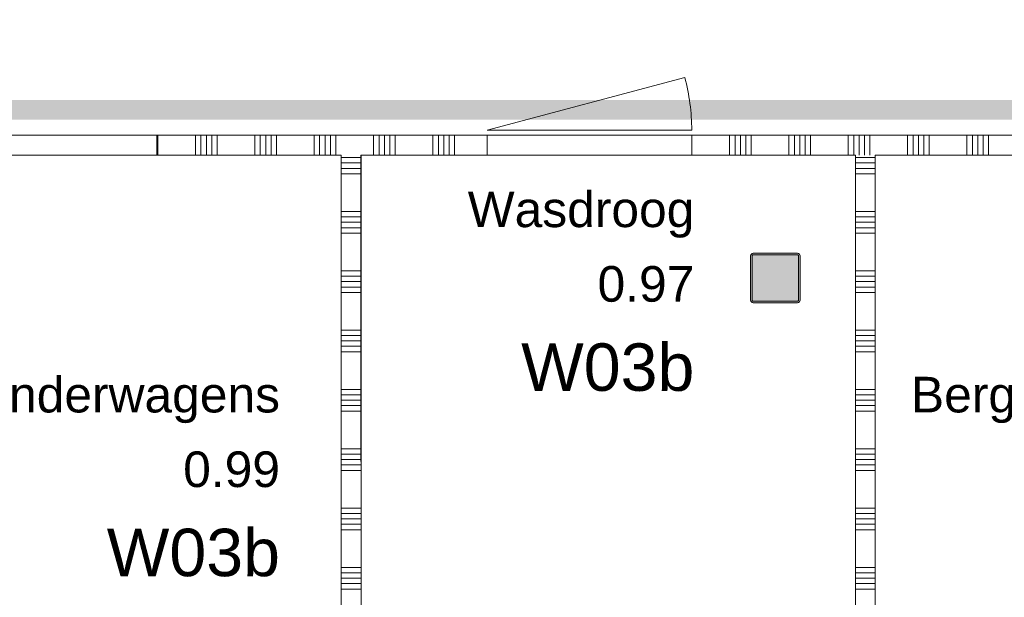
# Model space of a CAD drawing. Header units: millimetres. Extents: x -850 to 154668, y -80411 to 71019.
# Tile 156 of 236: x 37700 to 42678, y 39858 to 42779. Entities that reach past the tile are written whole.
import ezdxf
from ezdxf.enums import TextEntityAlignment as Align

# ---------------------------------------------------------------- set-up
doc = ezdxf.new("R2010")
doc.units = ezdxf.units.MM
doc.header["$MEASUREMENT"] = 0
doc.linetypes.add('B0702', pattern=[117.37, 78.119999, -39.250001])
for name, color, linetype in [('New_22 NC Binnenwanden', 7, 'Continuous'), ('New_22 NC Binnenwanden Deuren', 7, 'Continuous'), ('New_22 NC Binnenwanden Doorsnede-arcering', 7, 'Continuous'), ('New_Info Wandafwerking aanduiding', 7, 'Continuous'), ('New_Info Wandafwerking aanduiding Doorsnede-arcering', 7, 'Continuous'), ('New_Z Ruimtefuncties', 7, 'Continuous'), ('New_Z Ruimtefuncties Zone omranding', 7, 'Continuous'), ('New_Z Ruimtefuncties Zone tekst', 7, 'Continuous'), ('S-COLS-____-OTLN.RVT S', 7, 'Continuous'), ('S-COLS-____-OTLN.RVT S 2D arcering', 7, 'Continuous')]:
    doc.layers.add(name, color=color, linetype=linetype)
doc.styles.add('GENERATED_STYLE_1', font='arial.ttf')
doc.styles.add('GENERATED_STYLE_2', font='arial.ttf')

# ---------------------------------------------------------------- blocks, each defined once
blk = doc.blocks.new('Column 58[58]_1', base_point=(0.5, 3))
at = {"layer": 'S-COLS-____-OTLN.RVT S 2D arcering', "linetype": 'Continuous', "lineweight": 0, "true_color": 0x778488}
h = blk.add_hatch(color=8, dxfattribs=at)
h.paths.add_polyline_path([(41395.5, 41360.9), (41396.5, 41355.9), (41399.3, 41351.7), (41403.5, 41348.9), (41408.5, 41347.9), (41632.5, 41347.9), (41637.5, 41348.9), (41641.7, 41351.7), (41644.5, 41355.9), (41645.5, 41360.9), (41645.5, 41584.9), (41644.5, 41589.9), (41641.7, 41594.1), (41637.5, 41596.9), (41632.5, 41597.9), (41408.5, 41597.9), (41403.5, 41596.9), (41399.3, 41594.1), (41396.5, 41589.9), (41395.5, 41584.9)])
h.paths.add_polyline_path([(41632.5, 41355.9), (41408.5, 41355.9), (41406.6, 41356.3), (41405, 41357.4), (41403.9, 41359), (41403.5, 41360.9), (41403.5, 41584.9), (41403.9, 41586.8), (41405, 41588.4), (41406.6, 41589.5), (41408.5, 41589.9), (41632.5, 41589.9), (41634.4, 41589.5), (41636.1, 41588.4), (41637.1, 41586.8), (41637.5, 41584.9), (41637.5, 41360.9), (41637.1, 41359), (41636.1, 41357.4), (41634.4, 41356.3)], flags=0)
blk.add_hatch(color=8, dxfattribs=at).paths.add_polyline_path([(41632.5, 41589.9), (41408.5, 41589.9), (41406.6, 41589.5), (41405, 41588.4), (41403.9, 41586.8), (41403.5, 41584.9), (41403.5, 41360.9), (41403.9, 41359), (41405, 41357.4), (41406.6, 41356.3), (41408.5, 41355.9), (41632.5, 41355.9), (41634.4, 41356.3), (41636.1, 41357.4), (41637.1, 41359), (41637.5, 41360.9), (41637.5, 41584.9), (41637.1, 41586.8), (41636.1, 41588.4), (41634.4, 41589.5)])
at = {"layer": 'S-COLS-____-OTLN.RVT S', "color": 1, "linetype": 'Continuous', "lineweight": 0}
for p, q in [((41396.5, 41589.9), (41395.5, 41584.9)), ((41395.5, 41584.9), (41395.5, 41360.9)), ((41399.3, 41594.1), (41396.5, 41589.9)), ((41403.5, 41596.9), (41399.3, 41594.1)), ((41408.5, 41597.9), (41403.5, 41596.9)), ((41403.5, 41584.9), (41403.9, 41586.8)), ((41403.5, 41360.9), (41403.5, 41584.9)), ((41403.9, 41586.8), (41405, 41588.4)), ((41405, 41588.4), (41406.6, 41589.5)), ((41406.6, 41589.5), (41408.5, 41589.9)), ((41632.5, 41597.9), (41408.5, 41597.9)), ((41408.5, 41589.9), (41632.5, 41589.9)), ((41637.5, 41596.9), (41632.5, 41597.9)), ((41632.5, 41589.9), (41634.4, 41589.5)), ((41634.4, 41589.5), (41636.1, 41588.4)), ((41636.1, 41588.4), (41637.1, 41586.8)), ((41637.1, 41586.8), (41637.5, 41584.9)), ((41641.7, 41594.1), (41637.5, 41596.9)), ((41637.5, 41584.9), (41637.5, 41360.9)), ((41644.5, 41589.9), (41641.7, 41594.1)), ((41645.5, 41584.9), (41644.5, 41589.9)), ((41645.5, 41360.9), (41645.5, 41584.9)), ((41395.5, 41360.9), (41396.5, 41355.9)), ((41396.5, 41355.9), (41399.3, 41351.7)), ((41399.3, 41351.7), (41403.5, 41348.9)), ((41403.9, 41359), (41403.5, 41360.9)), ((41403.5, 41348.9), (41408.5, 41347.9)), ((41405, 41357.4), (41403.9, 41359)), ((41406.6, 41356.3), (41405, 41357.4)), ((41408.5, 41355.9), (41406.6, 41356.3)), ((41632.5, 41355.9), (41408.5, 41355.9)), ((41408.5, 41347.9), (41632.5, 41347.9)), ((41634.4, 41356.3), (41632.5, 41355.9)), ((41632.5, 41347.9), (41637.5, 41348.9)), ((41636.1, 41357.4), (41634.4, 41356.3)), ((41637.1, 41359), (41636.1, 41357.4)), ((41637.5, 41360.9), (41637.1, 41359)), ((41637.5, 41348.9), (41641.7, 41351.7)), ((41641.7, 41351.7), (41644.5, 41355.9)), ((41644.5, 41355.9), (41645.5, 41360.9))]:
    blk.add_line(p, q, dxfattribs=at)
blk = doc.blocks.new('*X3078')
at = {"layer": 'New_22 NC Binnenwanden Doorsnede-arcering', "color": 254, "linetype": 'Continuous', "lineweight": 0, "true_color": 0xe9ebeb}
for p, q in [((38398.7, 42094.8), (38398.7, 42194.8)), ((38589, 42094.8), (38589, 42194.8)), ((38616.4, 42094.8), (38616.4, 42194.8)), ((38643.9, 42094.8), (38643.9, 42194.8)), ((38671.3, 42094.8), (38671.3, 42194.8)), ((38698.7, 42094.8), (38698.7, 42194.8)), ((38889, 42094.8), (38889, 42194.8)), ((38916.4, 42094.8), (38916.4, 42194.8)), ((38943.9, 42094.8), (38943.9, 42194.8)), ((38971.3, 42094.8), (38971.3, 42194.8)), ((38998.7, 42094.8), (38998.7, 42194.8)), ((39189, 42094.8), (39189, 42194.8)), ((39216.4, 42094.8), (39216.4, 42194.8)), ((39243.9, 42094.8), (39243.9, 42194.8)), ((39271.3, 42094.8), (39271.3, 42194.8)), ((39298.7, 42094.8), (39298.7, 42194.8)), ((39489, 42094.9), (39489, 42194.9)), ((39516.4, 42094.9), (39516.4, 42194.9)), ((39543.9, 42094.9), (39543.9, 42194.9)), ((39571.3, 42094.9), (39571.3, 42194.9)), ((39598.7, 42094.9), (39598.7, 42194.9)), ((39789, 42094.9), (39789, 42194.9)), ((39816.4, 42094.9), (39816.4, 42194.9)), ((39843.9, 42094.9), (39843.9, 42194.9)), ((39871.3, 42094.9), (39871.3, 42194.9)), ((39898.7, 42094.9), (39898.7, 42194.9))]:
    blk.add_line(p, q, dxfattribs=at)
blk = doc.blocks.new('*X3079')
at = {"layer": 'New_22 NC Binnenwanden Doorsnede-arcering', "color": 254, "linetype": 'Continuous', "lineweight": 0, "true_color": 0xe9ebeb}
for p, q in [((41098.7, 42094.9), (41098.7, 42194.9)), ((41289, 42094.9), (41289, 42194.9)), ((41316.4, 42094.9), (41316.4, 42194.9)), ((41343.9, 42094.9), (41343.9, 42194.9)), ((41371.3, 42094.9), (41371.3, 42194.9)), ((41398.7, 42094.9), (41398.7, 42194.9)), ((41589, 42094.9), (41589, 42194.9)), ((41616.4, 42094.9), (41616.4, 42194.9)), ((41643.9, 42094.9), (41643.9, 42194.9)), ((41671.3, 42094.9), (41671.3, 42194.9)), ((41698.7, 42094.9), (41698.7, 42194.9)), ((41889, 42094.9), (41889, 42194.9)), ((41916.4, 42094.9), (41916.4, 42194.9)), ((41943.9, 42094.9), (41943.9, 42194.9)), ((41971.3, 42094.9), (41971.3, 42194.9)), ((41998.7, 42094.9), (41998.7, 42194.9)), ((42189, 42094.9), (42189, 42194.9)), ((42216.4, 42094.9), (42216.4, 42194.9)), ((42243.9, 42094.9), (42243.9, 42194.9)), ((42271.3, 42094.9), (42271.3, 42194.9)), ((42298.7, 42094.9), (42298.7, 42194.9)), ((42489, 42094.9), (42489, 42194.9)), ((42516.4, 42094.9), (42516.4, 42194.9)), ((42543.9, 42094.9), (42543.9, 42194.9)), ((42571.3, 42094.9), (42571.3, 42194.9)), ((42598.7, 42094.9), (42598.7, 42194.9)), ((42789, 42095), (42789, 42195)), ((42816.4, 42095), (42816.4, 42195)), ((42843.9, 42095), (42843.9, 42195)), ((42871.3, 42095), (42871.3, 42195)), ((42898.7, 42095), (42898.7, 42195))]:
    blk.add_line(p, q, dxfattribs=at)
blk = doc.blocks.new('D1 22_15')
at = {"layer": 'New_22 NC Binnenwanden Deuren', "color": 9, "linetype": 'B0702', "lineweight": 0}
for p, q in [((-667, -25), (667, -25)), ((-667, -125), (667, -125))]:
    blk.add_line(p, q, dxfattribs=at)
at = {"layer": 'New_22 NC Binnenwanden Deuren', "color": 7, "linetype": 'Continuous', "lineweight": 0}
for p, q in [((-667, -25), (-667, -125)), ((-667, -25), (-667, -125)), ((667, -25), (667, -125)), ((667, -25), (667, -125))]:
    blk.add_line(p, q, dxfattribs=at)
blk = doc.blocks.new('D1 22')
at = {"layer": 'New_22 NC Binnenwanden Deuren', "color": 1, "linetype": 'Continuous', "lineweight": 0}
for q in [(-481.8, 267.6), (-517, 0)]:
    blk.add_line((517, 0), q, dxfattribs=at)
at = {"layer": 'New_22 NC Binnenwanden Deuren', "color": 7, "linetype": 'Continuous', "lineweight": 0}
for p, q in [((-517, -25), (-517, -125)), ((-517, -25), (-517, -125)), ((517, -25), (517, -125)), ((517, -25), (517, -125))]:
    blk.add_line(p, q, dxfattribs=at)
at = {"layer": 'New_22 NC Binnenwanden Deuren', "color": 1, "linetype": 'Continuous', "lineweight": 0}
blk.add_arc((517, 0), 1034, 165, 180, dxfattribs=at)
blk = doc.blocks.new('Wall_651_1', base_point=(31100.8, 42194.6))
at = {"layer": 'New_22 NC Binnenwanden', "color": 8, "linetype": 'Continuous', "lineweight": 0, "true_color": 0x778488}
for p, q in [((38393.4, 42194.8), (38393.4, 42094.8)), ((40063.4, 42194.9), (40063.4, 42094.9)), ((41097.4, 42194.9), (41097.4, 42094.9))]:
    blk.add_line(p, q, dxfattribs=at)
at = {"layer": 'New_22 NC Binnenwanden', "color": 8, "linetype": 'Continuous', "lineweight": 0, "true_color": 0x778488, "flags": 128}
for points in [[(40063.4, 42194.9), (38393.4, 42194.8)], [(43075.3, 42195), (41097.4, 42194.9)], [(38393.4, 42094.8), (39325.4, 42094.9)], [(39425.4, 42094.9), (40063.4, 42094.9)], [(41097.4, 42094.9), (41925.3, 42094.9)], [(42025.3, 42094.9), (43075.3, 42095)]]:
    blk.add_lwpolyline(points, dxfattribs=at)
at = {"layer": 'New_22 NC Binnenwanden', "color": 8, "lineweight": 0, "true_color": 0x778488}
for name in ['*X3078', '*X3079']:
    blk.add_blockref(name, (0, 0), dxfattribs=at)
at = {"layer": 'New_22 NC Binnenwanden Deuren', "color": 1, "linetype": 'Continuous', "lineweight": 0, "xscale": -0.9999999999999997, "zscale": 1000, "rotation": 0.001701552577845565}
for name, p in [('D1 22', (40580.4, 42219.9)), ('D1 22_15', (37726.4, 42219.8))]:
    blk.add_blockref(name, p, dxfattribs=at)
blk = doc.blocks.new('*X3110')
at = {"layer": 'New_22 NC Binnenwanden Doorsnede-arcering', "color": 254, "linetype": 'Continuous', "lineweight": 0, "true_color": 0xe9ebeb}
for p, q in [((39325.4, 42082.3), (39425.4, 42082.3)), ((39325.4, 42054.9), (39425.4, 42054.9)), ((39325.4, 42027.4), (39425.4, 42027.4)), ((39325.4, 42000), (39425.4, 42000)), ((39325.4, 41809.7), (39425.4, 41809.7)), ((39325.4, 41782.3), (39425.4, 41782.3)), ((39325.4, 41754.9), (39425.4, 41754.9)), ((39325.4, 41727.4), (39425.4, 41727.4)), ((39325.4, 41700), (39425.4, 41700)), ((39325.4, 41509.7), (39425.4, 41509.7)), ((39325.4, 41482.3), (39425.4, 41482.3)), ((39325.4, 41454.9), (39425.4, 41454.9)), ((39325.4, 41427.4), (39425.4, 41427.4)), ((39325.4, 41400), (39425.4, 41400)), ((39325.4, 41209.7), (39425.4, 41209.7)), ((39325.4, 41182.3), (39425.4, 41182.3)), ((39325.4, 41154.9), (39425.4, 41154.9)), ((39325.4, 41127.4), (39425.4, 41127.4)), ((39325.4, 41100), (39425.4, 41100)), ((39325.4, 40909.7), (39425.4, 40909.7)), ((39325.4, 40882.3), (39425.4, 40882.3)), ((39325.4, 40854.9), (39425.4, 40854.9)), ((39325.4, 40827.4), (39425.4, 40827.4)), ((39325.4, 40800), (39425.4, 40800)), ((39325.4, 40609.7), (39425.4, 40609.7)), ((39325.4, 40582.3), (39425.4, 40582.3)), ((39325.4, 40554.9), (39425.4, 40554.9)), ((39325.4, 40527.4), (39425.4, 40527.4)), ((39325.4, 40500), (39425.4, 40500)), ((39325.4, 40309.7), (39425.4, 40309.7)), ((39325.4, 40282.3), (39425.4, 40282.3)), ((39325.4, 40254.9), (39425.4, 40254.9)), ((39325.4, 40227.4), (39425.4, 40227.4)), ((39325.4, 40200), (39425.4, 40200)), ((39325.4, 40009.7), (39425.4, 40009.7)), ((39325.4, 39982.3), (39425.4, 39982.3)), ((39325.4, 39954.9), (39425.4, 39954.9)), ((39325.4, 39927.4), (39425.4, 39927.4)), ((39325.4, 39900), (39425.4, 39900)), ((39325.4, 39709.7), (39425.4, 39709.7)), ((39325.4, 39682.3), (39425.4, 39682.3)), ((39325.4, 39654.9), (39425.4, 39654.9)), ((39325.4, 39627.4), (39425.4, 39627.4)), ((39325.4, 39600), (39425.4, 39600)), ((39325.4, 39409.7), (39425.4, 39409.7)), ((39325.4, 39382.3), (39425.4, 39382.3)), ((39325.4, 39354.9), (39425.4, 39354.9)), ((39325.4, 39327.4), (39425.4, 39327.4)), ((39325.4, 39300), (39425.4, 39300)), ((39325.4, 39109.7), (39425.4, 39109.7)), ((39325.4, 39082.3), (39425.4, 39082.3)), ((39325.4, 39054.9), (39425.4, 39054.9)), ((39325.4, 39027.4), (39425.4, 39027.4)), ((39325.4, 39000), (39425.4, 39000))]:
    blk.add_line(p, q, dxfattribs=at)
blk = doc.blocks.new('Wall_660_1', base_point=(39425.4, 42194.8))
at = {"layer": 'New_22 NC Binnenwanden', "color": 8, "linetype": 'Continuous', "lineweight": 0, "true_color": 0x778488, "flags": 128}
for points in [[(39325.4, 42094.9), (39325.4, 38994.9)], [(39425.4, 38994.9), (39425.4, 42094.9)], [(39425.4, 38994.9), (39325.4, 38994.9)]]:
    blk.add_lwpolyline(points, dxfattribs=at)
at = {"layer": 'New_22 NC Binnenwanden', "color": 8, "lineweight": 0, "true_color": 0x778488}
blk.add_blockref('*X3110', (0, 0), dxfattribs=at)
blk = doc.blocks.new('*X3142')
at = {"layer": 'New_22 NC Binnenwanden Doorsnede-arcering', "color": 254, "linetype": 'Continuous', "lineweight": 0, "true_color": 0xe9ebeb}
for p, q in [((41925.3, 42082.3), (42025.3, 42082.3)), ((41925.3, 42054.9), (42025.3, 42054.9)), ((41925.3, 42027.4), (42025.3, 42027.4)), ((41925.3, 42000), (42025.3, 42000)), ((41925.3, 41809.7), (42025.3, 41809.7)), ((41925.3, 41782.3), (42025.3, 41782.3)), ((41925.3, 41754.9), (42025.3, 41754.9)), ((41925.3, 41727.4), (42025.3, 41727.4)), ((41925.3, 41700), (42025.3, 41700)), ((41925.3, 41509.7), (42025.3, 41509.7)), ((41925.3, 41482.3), (42025.3, 41482.3)), ((41925.3, 41454.9), (42025.3, 41454.9)), ((41925.3, 41427.4), (42025.3, 41427.4)), ((41925.3, 41400), (42025.3, 41400)), ((41925.3, 41209.7), (42025.3, 41209.7)), ((41925.3, 41182.3), (42025.3, 41182.3)), ((41925.3, 41154.9), (42025.3, 41154.9)), ((41925.3, 41127.4), (42025.3, 41127.4)), ((41925.3, 41100), (42025.3, 41100)), ((41925.3, 40909.7), (42025.3, 40909.7)), ((41925.3, 40882.3), (42025.3, 40882.3)), ((41925.3, 40854.9), (42025.3, 40854.9)), ((41925.3, 40827.4), (42025.3, 40827.4)), ((41925.3, 40800), (42025.3, 40800)), ((41925.3, 40609.7), (42025.3, 40609.7)), ((41925.3, 40582.3), (42025.3, 40582.3)), ((41925.3, 40554.9), (42025.3, 40554.9)), ((41925.3, 40527.4), (42025.3, 40527.4)), ((41925.3, 40500), (42025.3, 40500)), ((41925.3, 40309.7), (42025.3, 40309.7)), ((41925.3, 40282.3), (42025.3, 40282.3)), ((41925.3, 40254.9), (42025.3, 40254.9)), ((41925.3, 40227.4), (42025.3, 40227.4)), ((41925.3, 40200), (42025.3, 40200)), ((41925.3, 40009.7), (42025.3, 40009.7)), ((41925.3, 39982.3), (42025.3, 39982.3)), ((41925.3, 39954.9), (42025.3, 39954.9)), ((41925.3, 39927.4), (42025.3, 39927.4)), ((41925.3, 39900), (42025.3, 39900)), ((41925.3, 39709.7), (42025.3, 39709.7)), ((41925.3, 39682.3), (42025.3, 39682.3)), ((41925.3, 39654.9), (42025.3, 39654.9)), ((41925.3, 39627.4), (42025.3, 39627.4)), ((41925.3, 39600), (42025.3, 39600)), ((41925.3, 39409.7), (42025.3, 39409.7)), ((41925.3, 39382.3), (42025.3, 39382.3)), ((41925.3, 39354.9), (42025.3, 39354.9)), ((41925.3, 39327.4), (42025.3, 39327.4)), ((41925.3, 39300), (42025.3, 39300)), ((41925.3, 39109.7), (42025.3, 39109.7)), ((41925.3, 39082.3), (42025.3, 39082.3)), ((41925.3, 39054.9), (42025.3, 39054.9)), ((41925.3, 39027.4), (42025.3, 39027.4)), ((41925.3, 39000), (42025.3, 39000))]:
    blk.add_line(p, q, dxfattribs=at)
blk = doc.blocks.new('Wall_666_1', base_point=(42025.3, 42194.9))
at = {"layer": 'New_22 NC Binnenwanden', "color": 8, "linetype": 'Continuous', "lineweight": 0, "true_color": 0x778488, "flags": 128}
for points in [[(41925.3, 42094.9), (41925.3, 38994.9)], [(42025.3, 38994.9), (42025.3, 42094.9)], [(42025.3, 38994.9), (41925.3, 38994.9)]]:
    blk.add_lwpolyline(points, dxfattribs=at)
at = {"layer": 'New_22 NC Binnenwanden', "color": 8, "lineweight": 0, "true_color": 0x778488}
blk.add_blockref('*X3142', (0, 0), dxfattribs=at)
blk = doc.blocks.new('Wasdroog_0.97_73_1', base_point=(40554.5, 41385.7))
at = {"layer": 'New_Z Ruimtefuncties Zone tekst', "color": 2, "lineweight": 0}
for tag, height, style, p in [('DUMMY_938', 180, 'GENERATED_STYLE_1', (41110.8, 41951.5)), ('ROOM_NAME', 180, 'GENERATED_STYLE_1', (41110.8, 41910.3)), ('DUMMY_939', 180, 'GENERATED_STYLE_1', (41110.8, 41574.3)), ('ROOM_NUMBER', 180, 'GENERATED_STYLE_1', (41110.8, 41533.2)), ('stWallCovering', 240, 'GENERATED_STYLE_2', (41110.8, 41142.3))]:
    blk.add_attdef(tag, text='', height=height, dxfattribs=dict(at, style=style)).set_placement(p, align=Align.TOP_RIGHT)
at = {"layer": 'New_Z Ruimtefuncties Zone tekst', "color": 2, "lineweight": 0, "style": 'GENERATED_STYLE_2'}
blk.add_attdef('DUMMY_940', text='', height=240, dxfattribs=at).set_placement((39998.3, 41197.2), align=Align.TOP_LEFT)
blk = doc.blocks.new('Berging Kinderwagens_0.99_81_1', base_point=(37780.7, 40448.4))
at = {"layer": 'New_Z Ruimtefuncties Zone tekst', "color": 2, "lineweight": 0}
for tag, height, style, p in [('ROOM_NAME', 180, 'GENERATED_STYLE_1', (39015.8, 40973)), ('DUMMY_938', 180, 'GENERATED_STYLE_1', (39015.8, 41014.1)), ('DUMMY_939', 180, 'GENERATED_STYLE_1', (39015.8, 40637)), ('ROOM_NUMBER', 180, 'GENERATED_STYLE_1', (39015.8, 40595.8)), ('stWallCovering', 240, 'GENERATED_STYLE_2', (39015.8, 40205))]:
    blk.add_attdef(tag, text='', height=height, dxfattribs=dict(at, style=style)).set_placement(p, align=Align.TOP_RIGHT)
at = {"layer": 'New_Z Ruimtefuncties Zone tekst', "color": 2, "lineweight": 0, "style": 'GENERATED_STYLE_2'}
blk.add_attdef('DUMMY_940', text='', height=240, dxfattribs=at).set_placement((36545.6, 40259.8), align=Align.TOP_LEFT)
blk = doc.blocks.new('Berging KDV_0.96_83_1', base_point=(42947.7, 40448.6))
at = {"layer": 'New_Z Ruimtefuncties Zone tekst', "color": 2, "lineweight": 0}
for tag, height, style, p in [('ROOM_NAME', 180, 'GENERATED_STYLE_1', (43659.5, 40973.2)), ('DUMMY_938', 180, 'GENERATED_STYLE_1', (43659.5, 41014.3)), ('DUMMY_939', 180, 'GENERATED_STYLE_1', (43659.5, 40637.2)), ('ROOM_NUMBER', 180, 'GENERATED_STYLE_1', (43659.5, 40596.1)), ('stWallCovering', 240, 'GENERATED_STYLE_2', (43659.5, 40205.2))]:
    blk.add_attdef(tag, text='', height=height, dxfattribs=dict(at, style=style)).set_placement(p, align=Align.TOP_RIGHT)
at = {"layer": 'New_Z Ruimtefuncties Zone tekst', "color": 2, "lineweight": 0, "style": 'GENERATED_STYLE_2'}
blk.add_attdef('DUMMY_940', text='', height=240, dxfattribs=at).set_placement((42236, 40260.1), align=Align.TOP_LEFT)
blk = doc.blocks.new('Wall_727_1', base_point=(42798.1, 42273.6))
at = {"layer": 'New_Info Wandafwerking aanduiding Doorsnede-arcering', "linetype": 'Continuous', "lineweight": 0}
blk.add_hatch(color=1, dxfattribs=at).paths.add_polyline_path([(42791.5, 42373.6), (31225.7, 42373.6), (31225.7, 42273.6), (42798.1, 42273.6)])

msp = doc.modelspace()

# ---------------------------------------------------------------- linework, layer by layer
at = {"layer": 'New_Z Ruimtefuncties Zone omranding', "color": 41, "linetype": 'Continuous', "lineweight": 0, "true_color": 0xffeeaa, "flags": 128}
msp.add_lwpolyline([(31200.8, 44805), (31200.8, 42195), (43075.3, 42195, -0.414206), (43975.3, 41295), (43975.3, 36554.9), (49970.5, 36554.9), (49970.5, 37155.1), (53550.4, 37155.1), (53550.4, 41294.6, -0.414214), (54450.4, 42194.6), (55536.6, 42194.6), (55536.6, 44805)], format="xyb", close=True, dxfattribs=at)
at = {"layer": 'New_Z Ruimtefuncties Zone omranding', "color": 231, "linetype": 'Continuous', "lineweight": 0, "true_color": 0xf9acba, "flags": 128}
msp.add_lwpolyline([(36125.4, 42094.5), (36125.4, 38994.8), (39325.4, 38994.6), (39325.4, 42094.5)], close=True, dxfattribs=at)
at = {"layer": 'New_Z Ruimtefuncties Zone omranding', "color": 93, "linetype": 'Continuous', "lineweight": 0, "true_color": 0x55d03c, "flags": 128}
msp.add_lwpolyline([(41925.3, 42094.4), (39425.3, 42094.3), (39425.4, 38994.9), (41925.3, 38994.7)], close=True, dxfattribs=at)
msp.add_lwpolyline([(42025.3, 38995), (42600, 38995), (42600, 36555.1), (43875.3, 36555.1), (43875.3, 41195), (43875.3, 41295, 0.414213), (43075.3, 42095), (42025.3, 42095)], format="xyb", close=True, dxfattribs=at)

# ---------------------------------------------------------------- block references
at = {"layer": 'New_22 NC Binnenwanden', "color": 8, "lineweight": 0, "true_color": 0x778488}
for name, p in [('Wall_651_1', (31100.8, 42194.6)), ('Wall_660_1', (39425.4, 42194.8)), ('Wall_666_1', (42025.3, 42194.9))]:
    msp.add_blockref(name, p, dxfattribs=at)
at = {"layer": 'New_Info Wandafwerking aanduiding', "color": 1, "lineweight": 0}
msp.add_blockref('Wall_727_1', (42798.1, 42273.6), dxfattribs=at)
at = {"layer": 'New_Z Ruimtefuncties', "color": 2, "linetype": 'Continuous', "lineweight": 0}
for name, p, values in [('Wasdroog_0.97_73_1', (40554.5, 41385.7), {'ROOM_NAME': 'Wasdroog', 'ROOM_NUMBER': '0.97', 'stWallCovering': 'W03b'}), ('Berging Kinderwagens_0.99_81_1', (37780.7, 40448.4), {'ROOM_NAME': 'Berging Kinderwagens', 'ROOM_NUMBER': '0.99', 'stWallCovering': 'W03b'}), ('Berging KDV_0.96_83_1', (42947.7, 40448.6), {'ROOM_NAME': 'Berging KDV', 'ROOM_NUMBER': '0.96', 'stWallCovering': 'W03b'})]:
    msp.add_blockref(name, p, dxfattribs=at).add_auto_attribs(values)
at = {"layer": 'S-COLS-____-OTLN.RVT S', "color": 1, "linetype": 'Continuous', "lineweight": 0}
msp.add_blockref('Column 58[58]_1', (0.5, 3), dxfattribs=at)

doc.saveas('drawing.dxf')
